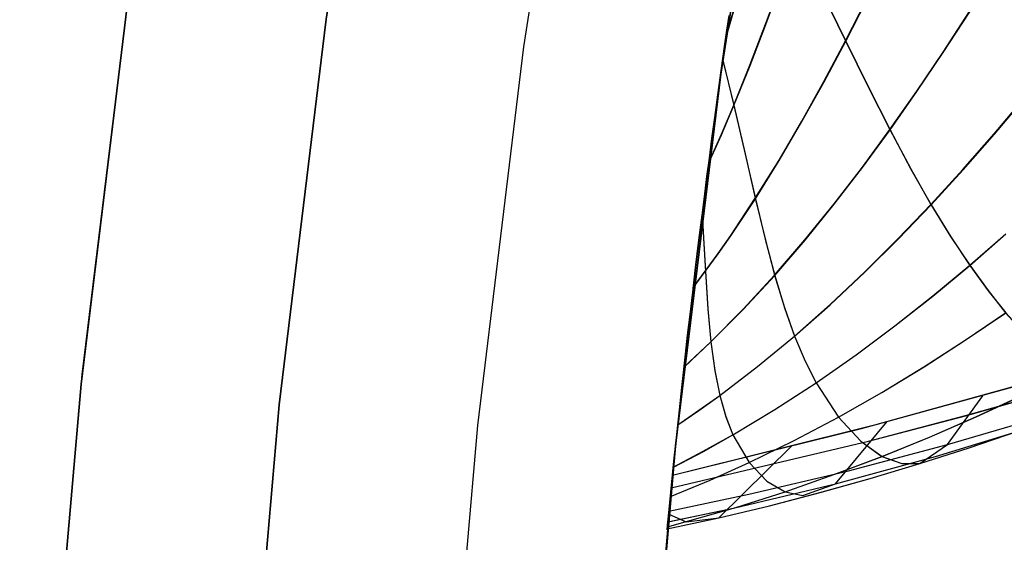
# Model space of a CAD drawing. Header units: millimetres. Extents: x -58 to 58, y -58 to 58.
# Tile 47 of 95: x -57.5 to -52.56, y 5.15 to 7.78. Entities that reach past the tile are written whole.
import ezdxf

# ---------------------------------------------------------------- set-up
doc = ezdxf.new("R2010")
doc.units = ezdxf.units.MM
doc.header["$MEASUREMENT"] = 0
doc.layers.add('Predefinito', color=5, linetype='Continuous')

msp = doc.modelspace()

# ---------------------------------------------------------------- linework, layer by layer
at = {"layer": 'Predefinito'}
for points in [[(-43.98246472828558, 33.84956124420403), (-45.12461352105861, 32.31128679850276), (-46.21298645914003, 30.73450638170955), (-47.24628650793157, 29.12109907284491), (-48.22328226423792, 27.47298759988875), (-49.14280942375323, 25.79213604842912), (-50.00377216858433, 24.08054752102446), (-50.80514447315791, 22.34026175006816), (-51.54597132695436, 20.5733526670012), (-52.22536987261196, 18.78192593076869), (-52.84253045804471, 16.96811641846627), (-53.39671760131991, 15.13408568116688), (-53.88727086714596, 13.28201936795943), (-54.3136056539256, 11.41412462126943), (-54.67521389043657, 9.532627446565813), (-54.97166464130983, 7.639770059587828), (-55.20260462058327, 5.73780821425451), (-55.36775861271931, 3.829008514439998)], [(-46.75072572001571, 33.47565749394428), (-47.87831930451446, 31.84205616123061), (-48.9488553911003, 30.1705080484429), (-49.96105820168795, 28.46300517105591), (-50.91372147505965, 26.72158239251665), (-51.80570990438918, 24.94831499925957), (-52.63596049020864, 23.14531622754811), (-53.40348380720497, 21.31473474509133), (-54.10736518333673, 19.45875209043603), (-54.74676578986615, 17.57958007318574), (-55.32092364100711, 15.67945813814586), (-55.82915450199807, 13.76065069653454), (-56.27085270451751, 11.82544442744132), (-56.64549186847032, 9.87614555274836), (-56.95262552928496, 7.915077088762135), (-57.19188766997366, 5.944576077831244), (-57.36299315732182, 3.96699080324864)], [(-57.36299315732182, 3.966990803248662), (-57.19188766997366, 5.944576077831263), (-56.95262552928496, 7.915077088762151), (-56.64549186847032, 9.876145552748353), (-56.2708527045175, 11.82544442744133), (-55.82915450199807, 13.76065069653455), (-55.32092364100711, 15.67945813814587), (-54.74676578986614, 17.57958007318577), (-54.10736518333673, 19.45875209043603), (-53.40348380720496, 21.31473474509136), (-52.63596049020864, 23.14531622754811), (-51.80570990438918, 24.94831499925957), (-50.91372147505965, 26.72158239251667), (-49.96105820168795, 28.46300517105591), (-48.94885539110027, 30.17050804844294), (-47.87831930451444, 31.84205616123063), (-46.75072572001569, 33.47565749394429)], [(-54.37014134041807, 3.760017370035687), (-54.20796309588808, 5.634424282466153), (-53.98118419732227, 7.502116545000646), (-53.6900749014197, 9.360868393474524), (-53.33498212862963, 11.20846471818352), (-52.91632904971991, 13.04270370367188), (-52.43461458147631, 14.86139945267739), (-51.890412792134, 16.66238459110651), (-51.2843722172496, 18.44351285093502), (-50.61721508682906, 20.20266162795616), (-49.88973646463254, 21.93773451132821), (-49.10280330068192, 23.6466637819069), (-48.25735339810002, 25.32741287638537), (-47.35439429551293, 26.97797881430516), (-46.39500206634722, 28.59639458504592), (-45.38032003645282, 30.18073149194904), (-44.3115574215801, 31.72910145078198), (-43.18998788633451, 33.23965923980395)], [(-43.18998788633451, 33.23965923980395), (-44.31155742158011, 31.72910145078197), (-45.38032003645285, 30.180731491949), (-46.39500206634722, 28.59639458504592), (-47.35439429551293, 26.97797881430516), (-48.25735339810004, 25.32741287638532), (-49.10280330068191, 23.64666378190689), (-49.88973646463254, 21.93773451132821), (-50.61721508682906, 20.20266162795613), (-51.28437221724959, 18.44351285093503), (-51.890412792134, 16.66238459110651), (-52.43461458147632, 14.86139945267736), (-52.91632904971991, 13.04270370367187), (-53.33498212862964, 11.20846471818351), (-53.69007490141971, 9.360868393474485), (-53.98118419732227, 7.50211654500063), (-54.20796309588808, 5.634424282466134), (-54.37014134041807, 3.760017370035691)], [(-56.36537588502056, 3.897999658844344), (-56.19724614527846, 5.8411921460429), (-55.96214508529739, 7.777423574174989), (-55.66035287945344, 9.704386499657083), (-55.29222917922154, 11.6197845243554), (-54.85821268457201, 13.521335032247), (-54.3588206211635, 15.40677190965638), (-53.79464812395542, 17.27384824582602), (-53.16636752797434, 19.12033901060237), (-52.47472756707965, 20.9440437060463), (-51.72055248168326, 22.74278898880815), (-50.90474103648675, 24.51443126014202), (-50.02826544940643, 26.25685922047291), (-49.09217023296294, 27.96799638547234), (-48.09757094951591, 29.64580356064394), (-47.04565288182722, 31.28828127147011), (-45.93766962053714, 32.89347214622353)], [(-45.93766962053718, 32.89347214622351), (-47.04565288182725, 31.28828127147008), (-48.09757094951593, 29.64580356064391), (-49.09217023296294, 27.96799638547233), (-50.02826544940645, 26.25685922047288), (-50.90474103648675, 24.51443126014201), (-51.72055248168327, 22.74278898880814), (-52.47472756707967, 20.94404370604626), (-53.16636752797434, 19.12033901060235), (-53.79464812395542, 17.27384824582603), (-54.35882062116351, 15.40677190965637), (-54.85821268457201, 13.521335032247), (-55.29222917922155, 11.61978452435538), (-55.66035287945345, 9.704386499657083), (-55.9621450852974, 7.777423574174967), (-56.19724614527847, 5.841192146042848), (-56.36537588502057, 3.897999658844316)], [(-54.2230946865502, 5.48688477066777), (-53.20157915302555, 5.741866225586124), (-52.20230084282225, 6.018212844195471), (-51.224865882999, 6.315493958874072), (-50.26888040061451, 6.633278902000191), (-49.3339505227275, 6.971137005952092), (-48.41968237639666, 7.328637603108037), (-47.52568208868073, 7.705350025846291), (-46.6515557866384, 8.10084360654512), (-45.79695523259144, 8.514628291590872), (-44.96147811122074, 8.9461075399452), (-44.14464914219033, 9.394691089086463), (-43.34599304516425, 9.859788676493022), (-42.56503453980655, 10.34081003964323), (-41.80129834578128, 10.83716491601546), (-41.05430918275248, 11.34826304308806)], [(-57.50000000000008, -2.09e-14), (-57.46516465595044, 2.001212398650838), (-57.36070083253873, 4.000000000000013), (-57.18673510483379, 5.993940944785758), (-56.94347826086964, 7.980619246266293)], [(-54.4518357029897, 2.290761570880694), (-54.36095991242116, 3.890506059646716), (-54.22309529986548, 5.486887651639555)]]:
    msp.add_lwpolyline(points, dxfattribs=at)
at = {"layer": 'Predefinito', "extrusion": (-0.000862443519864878, 0.999624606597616, 0.02738433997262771)}
msp.add_lwpolyline([(54.22741495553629, 323.6926643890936), (54.10249185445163, 319.7275902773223)], dxfattribs=at)
at = {"layer": 'Predefinito', "extrusion": (-0.0008577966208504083, 0.9996277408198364, -0.02726983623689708)}
msp.add_lwpolyline([(54.22647216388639, 56.18964226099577), (54.1022236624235, 60.13810149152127)], dxfattribs=at)
at = {"layer": 'Predefinito', "extrusion": (-0.006272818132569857, -0.001483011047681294, 0.9999792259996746)}
msp.add_lwpolyline([(-53.84560148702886, 5.57638118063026), (-53.84559445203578, 5.57638284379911)], dxfattribs=at)
at = {"layer": 'Predefinito', "extrusion": (1, 0, 0)}
msp.add_lwpolyline([(5.486877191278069, 319.9999999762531), (5.486888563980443, 60.00912414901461)], dxfattribs=at)
at = {"layer": 'Predefinito'}
for points in [[(-54.24561869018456, 5.25351143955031, 51.39942018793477), (-53.910662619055, 5.32336007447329, 51.2710863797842), (-53.4050652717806, 5.4437208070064, 51.0797699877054), (-52.9037728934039, 5.58081479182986, 50.8955330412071), (-52.41055197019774, 5.732658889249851, 50.72066082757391), (-51.9265641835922, 5.89712193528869, 50.556008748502), (-51.45108355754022, 6.072600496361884, 50.40208494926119), (-50.9835859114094, 6.25759408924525, 50.2592700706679), (-50.52363474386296, 6.450633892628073, 50.12789504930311), (-50.0709483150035, 6.65029172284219, 50.0082123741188), (-49.62559529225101, 6.854970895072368, 49.90053287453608), (-49.1851815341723, 7.06456435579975, 49.8045293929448), (-48.74669084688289, 7.279839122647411, 49.71905536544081), (-48.30996155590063, 7.50088192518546, 49.64234550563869), (-47.4431494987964, 7.95943837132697, 49.5086257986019), (-46.5873754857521, 8.43851376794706, 49.39025869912), (-45.7440024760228, 8.93682827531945, 49.2748263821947), (-44.91039029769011, 9.45558827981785, 49.15836421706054), (-44.0862751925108, 9.99488765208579, 49.0438480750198), (-43.2718234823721, 10.5546270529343, 48.9344432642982), (-42.4683471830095, 11.1338838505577, 48.832989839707), (-41.67789953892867, 11.73059940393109, 48.7397649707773), (-40.7985377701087, 12.426311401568, 48.6429277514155)], [(-54.24625351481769, 5.253453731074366, 328.5977334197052), (-53.9106137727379, 5.32343535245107, 328.726290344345), (-53.4050204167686, 5.44378849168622, 328.917546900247), (-52.9037291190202, 5.58087061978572, 329.101727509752), (-52.41050564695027, 5.732699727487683, 329.2765473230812), (-51.9265123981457, 5.89714536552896, 329.441150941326), (-51.4510238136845, 6.072604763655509, 329.5950302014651), (-50.983516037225, 6.25757802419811, 329.737804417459), (-50.52355284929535, 6.45059688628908, 329.8691425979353), (-50.0708527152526, 6.65023369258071, 329.988792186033), (-49.62548447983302, 6.854892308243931, 330.0964423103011), (-49.1850547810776, 7.06446562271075, 330.192419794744), (-48.74654798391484, 7.279720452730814, 330.2778706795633), (-48.30980216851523, 7.50074371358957, 330.3545597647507), (-47.4429553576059, 7.9592630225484, 330.488243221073), (-46.5871436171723, 8.4383051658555, 330.606578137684), (-45.7437305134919, 8.93659104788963, 330.7219789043), (-44.91008029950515, 9.455324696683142, 330.8384090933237), (-44.0859298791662, 9.99459940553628, 330.952893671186), (-43.2714457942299, 10.5543155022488, 331.062268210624), (-42.4679396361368, 11.1335505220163, 331.163693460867), (-41.67746384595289, 11.73024644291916, 331.2568923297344), (-40.8922197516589, 12.3498331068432, 331.343654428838)], [(-54.24103219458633, 5.3075350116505, 53.17226965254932), (-53.8405982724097, 5.391558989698, 53.0506408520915), (-53.3404449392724, 5.50939056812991, 52.9006497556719), (-52.8426736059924, 5.64103627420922, 52.7556413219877), (-52.35082068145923, 5.785079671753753, 52.61749133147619), (-51.8661180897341, 5.93994312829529, 52.4869667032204), (-51.38811731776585, 6.104474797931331, 52.36456686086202), (-50.9165096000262, 6.2775769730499, 52.2506842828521), (-50.45104579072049, 6.45816774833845, 52.14566928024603), (-49.9915809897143, 6.64518412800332, 52.0498046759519), (-49.53825147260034, 6.837427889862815, 51.96341711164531), (-49.089122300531, 7.03485112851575, 51.8863317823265), (-48.64170832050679, 7.238092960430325, 51.81769292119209), (-48.19585396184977, 7.44728772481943, 51.75608049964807), (-47.3098875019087, 7.88316658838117, 51.6486176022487), (-46.4332940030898, 8.34171324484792, 51.5533700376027), (-45.5676703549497, 8.82220336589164, 51.4603823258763), (-44.71297773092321, 9.324564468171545, 51.36666154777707), (-43.8693985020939, 9.84851881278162, 51.2746213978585), (-43.0372405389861, 10.3937525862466, 51.1868058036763), (-42.2176160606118, 10.9593810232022, 51.1054748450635), (-41.41206138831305, 11.54371006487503, 51.03081139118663), (-40.5168256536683, 12.2269104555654, 50.9533424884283)], [(-54.2410238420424, 5.30760435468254, 326.8256826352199), (-53.8405823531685, 5.39163148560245, 326.947277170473), (-53.3404352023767, 5.50946034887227, 327.097221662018), (-52.8426678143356, 5.64110021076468, 327.242186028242), (-52.35081596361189, 5.785135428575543, 327.3802948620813), (-51.8661121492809, 5.93998885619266, 327.5107812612), (-51.38810813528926, 6.104509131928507, 327.6331458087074), (-50.9164953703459, 6.27759898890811, 327.746996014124), (-50.45102489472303, 6.458176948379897, 327.8519815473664), (-49.9915519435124, 6.64518042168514, 327.947819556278), (-49.53821289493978, 6.837411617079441, 328.0341833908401), (-49.0890735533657, 7.03482256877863, 328.11124761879), (-48.64164938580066, 7.238052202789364, 328.1798676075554), (-48.19578466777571, 7.447234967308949, 328.2414629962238), (-47.3097966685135, 7.88309089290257, 328.348895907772), (-46.4331800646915, 8.34161682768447, 328.44411654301), (-45.5675319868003, 8.82208903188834, 328.537077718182), (-44.71281617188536, 9.324433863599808, 328.6307717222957), (-43.8692154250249, 9.84837321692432, 328.722785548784), (-43.0370377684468, 10.3935930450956, 328.810575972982), (-42.2173951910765, 10.9592086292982, 328.891883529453), (-41.41182357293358, 11.5435262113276, 328.9665253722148), (-40.612367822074, 12.1518815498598, 329.035938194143)], [(-54.22309460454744, 5.486888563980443, 60.00912414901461), (-53.27414591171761, 5.722791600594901, 60.00662874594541), (-52.33100441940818, 5.980974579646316, 60.0065416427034), (-51.3914519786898, 6.262756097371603, 60.00691069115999), (-50.45914824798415, 6.567672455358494, 60.00570000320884), (-49.53059021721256, 6.897576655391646, 60.00432969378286), (-48.61242868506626, 7.250786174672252, 60.00300820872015), (-47.70385040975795, 7.627983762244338, 60.00206616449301), (-46.8040421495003, 8.029852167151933, 60.00183417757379), (-45.91219200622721, 8.457185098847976, 60.00196763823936), (-45.03533200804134, 8.906763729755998, 60.00192701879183), (-44.17291350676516, 9.37857357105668, 60.00175355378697), (-43.32438785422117, 9.872600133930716, 60.00148847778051), (-42.48920640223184, 10.38882892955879, 60.00117302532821), (-41.66682050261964, 10.92724546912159, 60.00084843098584), (-40.85668150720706, 11.4878352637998, 60.00055592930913), (-40.05824076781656, 12.07058382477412, 60.00033675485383)], [(-54.22933443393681, 5.4246999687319, 56.63961720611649), (-53.2389633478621, 5.65835341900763, 56.4944238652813), (-52.7525538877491, 5.78649552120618, 56.424863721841), (-52.26850963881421, 5.923066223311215, 56.35774840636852), (-51.787921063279, 6.067390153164, 56.2936324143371), (-50.8369498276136, 6.37763841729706, 56.1760524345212), (-49.8996572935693, 6.71395038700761, 56.0749147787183), (-48.9758733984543, 7.07328000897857, 55.9923610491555), (-48.0598092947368, 7.456362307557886, 55.9270142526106), (-47.1507947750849, 7.86410589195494, 55.873492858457), (-46.2500423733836, 8.29683158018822, 55.8262410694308), (-45.3591339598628, 8.7545894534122, 55.7800605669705), (-44.48063115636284, 9.23623086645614, 55.73349318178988), (-43.6152417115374, 9.74104638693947, 55.6878007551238), (-42.7634833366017, 10.2684264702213, 55.6443001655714), (-41.9263117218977, 10.8174387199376, 55.6041534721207), (-41.10472939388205, 11.38669923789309, 55.56743955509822), (-40.1931220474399, 12.0546939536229, 55.5295015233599)], [(-54.2301261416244, 5.424556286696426, 323.3592713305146), (-53.2389936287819, 5.65837911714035, 323.504531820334), (-52.7525861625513, 5.78652047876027, 323.574071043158), (-52.26854280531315, 5.923089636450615, 323.6411666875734), (-51.7879542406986, 6.06741137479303, 323.705264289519), (-50.8369806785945, 6.37765399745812, 323.822811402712), (-49.8996830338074, 6.71395975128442, 323.923921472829), (-48.9758918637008, 7.0732837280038, 324.006452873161), (-48.05982066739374, 7.456360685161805, 324.0717816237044), (-47.1507993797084, 7.86409923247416, 324.125287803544), (-46.2500403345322, 8.29682033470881, 324.17252581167), (-45.359125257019, 8.75457422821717, 324.218692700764), (-44.48061607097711, 9.23621218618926, 324.2652464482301), (-43.6152206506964, 9.74102469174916, 324.310925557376), (-42.7634567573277, 10.2684021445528, 324.354413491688), (-41.926280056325, 10.8174121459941, 324.394548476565), (-41.10469305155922, 11.38667080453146, 324.4312516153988), (-40.2905558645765, 11.9813760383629, 324.46525181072)], [(-54.22309387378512, 5.486877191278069, 319.9999999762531), (-53.19525679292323, 5.743517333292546, 319.9987209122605), (-52.17430725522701, 6.026343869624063, 319.9981710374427), (-51.19043911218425, 6.32645631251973, 319.9990807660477), (-50.21471991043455, 6.652104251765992, 319.9999781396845), (-49.27288016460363, 6.994159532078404, 320.000380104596), (-48.34038875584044, 7.360945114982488, 320.0004568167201), (-47.44076392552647, 7.742567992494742, 320.0002135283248), (-46.55154771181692, 8.147858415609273, 319.9999553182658), (-45.69093301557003, 8.567882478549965, 319.999928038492), (-44.84159601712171, 9.010266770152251, 320.0000914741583), (-44.01960984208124, 9.465753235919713, 320.0003590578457), (-43.209468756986, 9.941986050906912, 320.0006303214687), (-42.42707551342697, 10.42853221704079, 320.0007625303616), (-41.65789448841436, 10.93326908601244, 320.0007059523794), (-40.90105801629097, 11.45632127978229, 320.0004770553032), (-40.15569843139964, 11.99781342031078, 320.0000923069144)], [(-54.04103705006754, 7.05805863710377, 33.31328064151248), (-53.97800339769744, 7.200035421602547, 33.13918025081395), (-53.9158420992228, 7.34615396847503, 32.9702333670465), (-53.83455435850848, 7.547249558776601, 32.75182530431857), (-53.75567553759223, 7.753252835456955, 32.54308542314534), (-53.67865422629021, 7.964115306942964, 32.34394630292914), (-53.6029390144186, 8.1797884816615, 32.1543405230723), (-53.52808898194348, 8.400147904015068, 31.97420319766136), (-53.45389322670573, 8.624900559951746, 31.80347360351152), (-53.38014536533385, 8.853745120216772, 31.64209056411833), (-53.3066390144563, 9.08638025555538, 31.4899929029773), (-53.23320213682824, 9.322476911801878, 31.34711973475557), (-53.15973974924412, 9.56164512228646, 31.21341056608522), (-53.08616104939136, 9.803492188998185, 31.08880480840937), (-53.0123752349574, 10.0476254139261, 30.9732418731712), (-52.93822173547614, 10.29376164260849, 30.86673692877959), (-52.86373652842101, 10.54134566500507, 30.76917639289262), (-52.78912363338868, 10.78957669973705, 30.6803065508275), (-52.7145870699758, 11.0376539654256, 30.5998736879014), (-52.64035308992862, 11.2848569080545, 30.52737373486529), (-52.5665708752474, 11.53078016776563, 30.46200640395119), (-52.49332884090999, 11.77509575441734, 30.40307365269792)], [(-54.04075934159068, 7.055926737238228, 346.6796805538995), (-53.9776076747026, 7.197843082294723, 346.8537155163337), (-53.9153340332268, 7.34389456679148, 347.02260178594), (-53.8338752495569, 7.544963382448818, 347.241010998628), (-53.75483546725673, 7.750934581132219, 347.44975386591), (-53.67766188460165, 7.961759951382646, 347.6488978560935), (-53.601801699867, 8.17739128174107, 347.838510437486), (-53.52681283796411, 8.39770444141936, 348.0186565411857), (-53.4524837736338, 8.622406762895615, 348.1893969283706), (-53.37860752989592, 8.851197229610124, 348.3507928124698), (-53.3049771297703, 9.08377482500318, 348.502905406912), (-53.23142003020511, 9.31981079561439, 348.6457956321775), (-53.15784095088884, 9.558915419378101, 348.7795240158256), (-53.0841488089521, 9.800696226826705, 348.904151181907), (-53.0102525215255, 10.0447607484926, 349.019737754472), (-52.93599138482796, 10.29082567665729, 349.1262686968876), (-52.86140107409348, 10.53833640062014, 349.2238575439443), (-52.78668507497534, 10.78649349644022, 349.3127577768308), (-52.7120468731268, 11.0344975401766, 349.393222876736), (-52.63771245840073, 11.28162898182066, 349.4657565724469), (-52.56383113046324, 11.52748259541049, 349.5311587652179), (-52.49049133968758, 11.7717304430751, 349.5901271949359)], [(-54.11937861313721, 6.428787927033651, 344.7950567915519), (-53.99407596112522, 6.599546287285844, 345.0269126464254), (-53.93086343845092, 6.690166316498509, 345.1430086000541), (-53.8071914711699, 6.87651147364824, 345.368728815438), (-53.688073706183, 7.067984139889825, 345.5853196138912), (-53.57333350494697, 7.263735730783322, 345.7927430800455), (-53.46218878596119, 7.463675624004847, 345.991065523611), (-53.353857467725, 7.66771319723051, 346.180353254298), (-53.24769828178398, 7.875711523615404, 346.3606719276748), (-53.14337803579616, 8.087413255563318, 346.5320861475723), (-53.04057676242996, 8.30254713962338, 346.6946606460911), (-52.9389744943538, 8.52084192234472, 346.848460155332), (-52.83830048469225, 8.742002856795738, 346.9935493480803), (-52.73839876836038, 8.96567730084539, 347.129993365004), (-52.63912155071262, 9.191507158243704, 347.2578576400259), (-52.5403210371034, 9.4191343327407, 347.377207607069)], [(-54.11913745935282, 6.430738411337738, 35.19767446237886), (-53.99421994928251, 6.601250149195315, 34.96621966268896), (-53.93108679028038, 6.69189652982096, 34.85011582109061), (-53.8075686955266, 6.87829465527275, 34.6243819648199), (-53.68859821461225, 7.06982019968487, 34.40778006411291), (-53.57399862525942, 7.265625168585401, 34.20034776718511), (-53.46298846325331, 7.465619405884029, 34.00201870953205), (-53.3547862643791, 7.66971275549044, 33.8127265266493), (-53.24875133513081, 7.877768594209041, 33.63240552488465), (-53.14455089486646, 8.08952957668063, 33.460991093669), (-53.04186534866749, 8.3047244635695, 33.2984184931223), (-52.9403751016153, 8.52308201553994, 33.1446229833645), (-52.83980973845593, 8.744307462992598, 32.99953988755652), (-52.74001351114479, 8.968048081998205, 32.86310406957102), (-52.64083882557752, 9.193945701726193, 32.73525010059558), (-52.5421380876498, 9.42164215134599, 32.6159125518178)], [(-54.25045263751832, 5.217383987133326, 330.3950850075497), (-53.9903494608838, 5.27364164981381, 330.516131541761), (-53.73581515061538, 5.334258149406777, 330.6338395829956), (-53.4829173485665, 5.39992418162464, 330.749587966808), (-53.23140234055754, 5.470599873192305, 330.8629963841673), (-52.9816953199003, 5.54603320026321, 330.973669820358), (-52.73471710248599, 5.625736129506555, 331.0812709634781), (-52.49070589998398, 5.709310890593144, 331.1856902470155), (-52.24951986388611, 5.796490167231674, 331.2868597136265), (-52.0110171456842, 5.88700664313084, 331.384711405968), (-51.5415701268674, 6.077037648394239, 331.5702348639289), (-51.0815826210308, 6.27748923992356, 331.741913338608), (-50.63039408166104, 6.486499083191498, 331.8994573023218), (-50.187559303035, 6.70227317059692, 332.042666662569), (-49.75304068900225, 6.922819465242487, 332.1712683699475), (-49.3240966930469, 7.14795729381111, 332.285762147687), (-48.89735057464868, 7.378550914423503, 332.387597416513), (-48.47268018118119, 7.614606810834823, 332.4788834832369), (-47.6312835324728, 8.10169166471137, 332.637672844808), (-46.8031901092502, 8.60632088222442, 332.777779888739)], [(-54.24946846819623, 5.217545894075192, 49.60130206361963), (-53.9904316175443, 5.27359056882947, 49.4807148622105), (-53.7358982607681, 5.334214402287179, 49.36297031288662), (-53.4830022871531, 5.39988916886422, 49.2471864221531), (-53.23148986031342, 5.47057492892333, 49.13374358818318), (-52.9817864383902, 5.546019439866, 49.0230369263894), (-52.73481298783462, 5.625734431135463, 48.91540380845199), (-52.49080748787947, 5.70932203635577, 48.8109537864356), (-52.24962800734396, 5.796514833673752, 48.70975481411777), (-52.0111326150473, 5.88704540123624, 48.611874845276), (-51.54170226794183, 6.077105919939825, 48.42629849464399), (-51.0817337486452, 6.27758823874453, 48.254571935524), (-50.63056610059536, 6.486629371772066, 48.09698460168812), (-50.187753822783, 6.70243470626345, 47.9537364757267), (-49.75325904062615, 6.92301157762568, 47.82510052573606), (-49.3243394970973, 7.14817937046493, 47.7105766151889), (-48.89761809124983, 7.378802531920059, 47.60871470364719), (-48.47297302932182, 7.614887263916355, 47.51740491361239), (-47.6316295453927, 8.10202656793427, 47.3585747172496), (-46.8035935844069, 8.60670409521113, 47.2184320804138)], [(-53.7990678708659, 8.57994773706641, 31.0079985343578), (-53.7397946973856, 8.45482704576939, 31.3483184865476), (-53.6029390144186, 8.1797884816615, 32.1543405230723), (-53.47503717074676, 7.917440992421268, 32.97601336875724), (-53.3547862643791, 7.66971275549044, 33.8127265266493), (-53.24085658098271, 7.438152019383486, 34.66379924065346), (-53.1320541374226, 7.2236348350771, 35.5285137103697), (-53.02732412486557, 7.02674040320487, 36.40617353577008), (-52.9259531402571, 6.84758648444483, 37.2961755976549), (-52.82741953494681, 6.686127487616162, 38.19798393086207), (-52.7315666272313, 6.54211390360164, 39.1112076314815), (-52.63914164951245, 6.414916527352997, 40.03437593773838), (-52.5511236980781, 6.30339115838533, 40.9653576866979), (-52.38844377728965, 6.123701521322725, 42.84720781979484), (-52.2436350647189, 5.99731523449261, 44.7519085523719), (-52.11744925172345, 5.919474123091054, 46.674917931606), (-52.0111326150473, 5.88704540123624, 48.611874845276), (-51.9265641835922, 5.89712193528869, 50.556008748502), (-51.71043860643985, 6.164282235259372, 60.00709257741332)], [(-53.7986230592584, 8.57887731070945, 348.989290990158), (-53.7385291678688, 8.45224670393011, 348.64443915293), (-53.601801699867, 8.17739128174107, 347.838510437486), (-53.47401196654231, 7.91523945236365, 347.0169448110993), (-53.353857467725, 7.66771319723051, 346.180353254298), (-53.24000979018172, 7.436354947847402, 345.329416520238), (-53.1312773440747, 7.22203621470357, 344.464851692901), (-53.02660796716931, 7.025332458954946, 343.5873542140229), (-52.9252909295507, 6.84635922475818, 342.697526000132), (-52.8268070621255, 6.685069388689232, 341.795901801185), (-52.7310015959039, 6.54121297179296, 340.882871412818), (-52.638630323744, 6.414156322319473, 339.9599174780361), (-52.5506688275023, 6.30275504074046, 339.029167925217), (-52.38808802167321, 6.123275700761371, 337.1477987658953), (-52.243368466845, 5.99705448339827, 335.243604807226), (-52.11726301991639, 5.919340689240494, 333.3211232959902), (-52.0110171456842, 5.88700664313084, 331.384711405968), (-51.9265123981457, 5.89714536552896, 329.441150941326), (-51.71064359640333, 6.164189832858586, 319.9985391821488)], [(-54.16492882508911, 6.030566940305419, 343.0335419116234), (-54.030870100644, 6.15662213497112, 343.222032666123), (-53.86835741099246, 6.320386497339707, 343.449749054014), (-53.7104319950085, 6.49131114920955, 343.669711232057), (-53.55820710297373, 6.667570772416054, 343.8812354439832), (-53.41149587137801, 6.848267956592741, 344.0842385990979), (-53.26946403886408, 7.033168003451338, 344.2787631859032), (-53.1312773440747, 7.22203621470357, 344.464851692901), (-52.99623246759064, 7.414630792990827, 344.6425512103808), (-52.86393141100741, 7.610668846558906, 344.8119184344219), (-52.7339978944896, 7.809854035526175, 344.9730102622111), (-52.6060556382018, 8.011890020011, 345.125883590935), (-52.47978113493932, 8.216468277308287, 345.2705967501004)], [(-54.16480955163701, 6.031821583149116, 36.95982499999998), (-54.0309610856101, 6.15783072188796, 36.7714653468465), (-53.86856885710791, 6.321663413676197, 36.54371975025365), (-53.7107619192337, 6.49265515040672, 36.3237314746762), (-53.55865321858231, 6.668979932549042, 36.11218408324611), (-53.4120552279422, 6.849740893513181, 35.90916039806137), (-53.27013363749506, 7.034703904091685, 35.71461781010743), (-53.1320541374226, 7.2236348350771, 35.5285137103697), (-52.99711344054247, 7.416292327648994, 35.3508009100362), (-52.86491369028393, 7.612393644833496, 35.18142266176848), (-52.73507872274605, 7.81164259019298, 35.02032201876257), (-52.6072323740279, 8.01374296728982, 34.8674420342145), (-52.48105125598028, 8.21838635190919, 34.72272433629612)], [(-53.95469042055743, 7.688559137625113, 347.9208057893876), (-53.89956117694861, 7.872733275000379, 348.1135845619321)], [(-53.95333554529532, 7.697760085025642, 32.06466990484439), (-53.89890128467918, 7.880396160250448, 31.87392860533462)], [(-53.94008723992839, 7.791880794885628, 348.0810673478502), (-53.95058210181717, 7.718879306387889, 347.9688297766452), (-53.96055825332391, 7.64882555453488, 347.8565916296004), (-53.97005664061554, 7.581531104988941, 347.7443529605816), (-53.97910393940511, 7.516873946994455, 347.6321137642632), (-53.9959478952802, 7.394942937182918, 347.407633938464), (-54.01129536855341, 7.281975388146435, 347.1831524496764), (-54.02535160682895, 7.17691416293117, 346.9586695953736), (-54.038310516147, 7.078702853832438, 346.7341856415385), (-54.05030384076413, 6.986554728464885, 346.5097007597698), (-54.06144358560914, 6.899817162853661, 346.2852151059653), (-54.07184175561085, 6.817837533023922, 346.0607288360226), (-54.0906895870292, 6.666676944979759, 345.6117547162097), (-54.10727004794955, 6.530737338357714, 345.162778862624), (-54.12205034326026, 6.407149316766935, 344.7135149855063), (-54.13530717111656, 6.294198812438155, 344.2642500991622), (-54.14722841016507, 6.190775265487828, 343.8149844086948), (-54.1580019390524, 6.095768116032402, 343.3657181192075), (-54.17670063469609, 5.927327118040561, 342.467184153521), (-54.19220658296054, 5.783821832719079, 341.5686487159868), (-54.20511729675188, 5.66167858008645, 340.6697127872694), (-54.21577374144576, 5.558803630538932, 339.7707761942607), (-54.23161436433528, 5.401878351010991, 337.9729010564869), (-54.24191754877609, 5.297505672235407, 336.1755218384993), (-54.24791077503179, 5.235723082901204, 334.3781418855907), (-54.25013099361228, 5.212695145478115, 330.7857874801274), (-54.22309387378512, 5.486877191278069, 319.9999999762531)], [(-54.22309460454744, 5.486888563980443, 60.00912414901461), (-54.25008045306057, 5.213261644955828, 49.22269705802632), (-54.24791695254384, 5.235706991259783, 45.6254948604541), (-54.24194793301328, 5.297246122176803, 43.82736147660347), (-54.23164731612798, 5.401604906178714, 42.02922879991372), (-54.21581480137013, 5.558467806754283, 40.23102477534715), (-54.20515904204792, 5.66134658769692, 39.33192372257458), (-54.1922441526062, 5.783540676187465, 38.43282332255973), (-54.17671888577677, 5.927234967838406, 37.53347157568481), (-54.15800451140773, 6.095825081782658, 36.63412127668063), (-54.1472251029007, 6.190887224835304, 36.18444681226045), (-54.13529471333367, 6.294392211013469, 35.73477294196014), (-54.12202283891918, 6.407470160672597, 35.28509987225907), (-54.10721897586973, 6.531251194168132, 34.83542780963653), (-54.09062071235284, 6.667330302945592, 34.38572187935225), (-54.07178139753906, 6.818413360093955, 33.93601764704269), (-54.06138066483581, 6.900409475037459, 33.71116632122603), (-54.05021923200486, 6.98731074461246, 33.48631562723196), (-54.03818322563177, 7.079777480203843, 33.26146572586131), (-54.02515877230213, 7.178469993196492, 33.03661677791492), (-54.01101990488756, 7.284123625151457, 32.81176894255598), (-53.99558361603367, 7.397708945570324, 32.58692246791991), (-53.978650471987, 7.520239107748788, 32.36207764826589), (-53.96002103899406, 7.652727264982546, 32.13723477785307), (-53.95000989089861, 7.722992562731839, 32.02481411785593), (-53.93948280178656, 7.796180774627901, 31.91239402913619)], [(-53.97127106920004, 7.571393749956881, 347.7269505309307), (-53.9153340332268, 7.34389456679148, 347.02260178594), (-53.85860670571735, 7.100190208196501, 346.2017672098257), (-53.8071914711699, 6.87651147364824, 345.368728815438), (-53.75846433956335, 6.673630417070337, 344.5244277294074), (-53.7104319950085, 6.49131114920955, 343.669711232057), (-53.66149082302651, 6.328966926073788, 342.805335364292), (-53.6107820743, 6.18559759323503, 341.931849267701), (-53.55778691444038, 6.060126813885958, 341.0496932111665), (-53.5025388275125, 5.95148543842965, 340.159112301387), (-53.3895631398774, 5.77917907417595, 338.357408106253), (-53.27841178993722, 5.658209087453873, 336.5348211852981), (-53.1716380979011, 5.58200820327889, 334.694574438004), (-53.07193986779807, 5.545566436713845, 332.8397903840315), (-52.9816953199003, 5.54603320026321, 330.973669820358), (-52.8426678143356, 5.64110021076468, 327.242186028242), (-52.66616957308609, 5.886419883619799, 319.9979885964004)], [(-53.9712296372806, 7.571335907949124, 32.27330847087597), (-53.9158420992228, 7.34615396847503, 32.9702333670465), (-53.8590361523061, 7.102210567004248, 33.79119815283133), (-53.8075686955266, 6.87829465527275, 34.6243819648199), (-53.75881043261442, 6.675186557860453, 35.46884272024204), (-53.7107619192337, 6.49265515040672, 36.3237314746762), (-53.66181368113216, 6.330116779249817, 37.18829041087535), (-53.611102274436, 6.18657182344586, 38.0619686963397), (-53.55810496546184, 6.060943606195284, 38.94432453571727), (-53.5028528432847, 5.95216158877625, 39.8351116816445), (-53.3898400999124, 5.77962996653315, 41.6372724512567), (-53.27864530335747, 5.658489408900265, 43.4603404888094), (-53.1718245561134, 5.58215977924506, 45.3010871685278), (-53.07207788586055, 5.545621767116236, 47.15638711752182), (-52.9817864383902, 5.546019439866, 49.0230369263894), (-52.8426736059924, 5.64103627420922, 52.7556413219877), (-52.66599505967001, 5.88649230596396, 60.00622046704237)], [(-54.19720639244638, 5.740651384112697, 38.73277272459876), (-54.09105246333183, 5.81344251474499, 38.61072196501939), (-53.9864674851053, 5.88859721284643, 38.4903831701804), (-53.79639875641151, 6.033903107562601, 38.27269905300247), (-53.611102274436, 6.18657182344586, 38.0619686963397), (-53.43177190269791, 6.34496990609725, 37.85888170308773), (-53.25830885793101, 6.508181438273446, 37.66355960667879), (-53.08995523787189, 6.675841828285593, 37.4759937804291), (-52.9259531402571, 6.84758648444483, 37.2961755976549), (-52.76564625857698, 7.023069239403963, 37.12408684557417), (-52.60863283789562, 7.201963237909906, 36.95968821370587), (-52.45453680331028, 7.383932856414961, 36.80293942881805)], [(-54.19713530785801, 5.739893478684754, 341.2611815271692), (-54.09094281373, 5.812643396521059, 341.383201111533), (-53.9863187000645, 5.88775681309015, 341.503509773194), (-53.79616459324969, 6.032995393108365, 341.7211549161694), (-53.6107820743, 6.18559759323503, 341.931849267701), (-53.43136523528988, 6.343930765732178, 342.1349031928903), (-53.25781612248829, 6.507078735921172, 342.3301949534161), (-53.08937719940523, 6.674676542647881, 342.5177330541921), (-52.9252909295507, 6.84635922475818, 342.697526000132), (-52.76490126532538, 7.021780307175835, 342.8695918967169), (-52.60780650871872, 7.200612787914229, 343.0339699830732), (-52.45363064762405, 7.382520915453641, 343.1907004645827)], [(-54.07404257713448, 6.800490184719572, 33.98693742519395), (-54.06567273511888, 6.651158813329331, 34.53339468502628), (-54.0580894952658, 6.5126028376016, 35.0843420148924), (-54.0459469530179, 6.323693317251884, 35.92359144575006), (-54.0309610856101, 6.15783072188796, 36.7714653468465), (-54.01137098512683, 6.013413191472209, 37.62721899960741), (-53.9864674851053, 5.88859721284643, 38.4903831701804), (-53.95596548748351, 5.781583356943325, 39.36061556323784), (-53.9202042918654, 5.69080479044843, 40.2377813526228), (-53.8383040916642, 5.55120008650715, 42.009221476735), (-53.74962171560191, 5.458101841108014, 43.79833531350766), (-53.6583930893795, 5.40472693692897, 45.6027015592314), (-53.56853021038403, 5.386165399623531, 47.41987329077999), (-53.4050652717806, 5.4437208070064, 51.0797699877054), (-53.14548777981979, 5.756594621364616, 60.00656621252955)], [(-54.07393407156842, 6.798203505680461, 346.0051103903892), (-54.06559493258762, 6.649188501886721, 345.4591925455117), (-54.0580266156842, 6.51092499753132, 344.908798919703), (-54.04587757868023, 6.322262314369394, 344.0697222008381), (-54.030870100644, 6.15662213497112, 343.222032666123), (-54.01125160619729, 6.012400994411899, 342.3664727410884), (-53.9863187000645, 5.88775681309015, 341.503509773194), (-53.95579071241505, 5.780892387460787, 340.6334844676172), (-53.9200091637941, 5.69024378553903, 339.75653061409), (-53.8381069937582, 5.55084095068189, 337.985550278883), (-53.74944014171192, 5.457890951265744, 336.1969158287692), (-53.6582384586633, 5.40462527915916, 334.393044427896), (-53.56840919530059, 5.386143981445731, 332.576381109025), (-53.4050204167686, 5.44378849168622, 328.917546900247), (-53.14568902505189, 5.756515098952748, 319.998406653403)], [(-54.21927253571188, 5.52836301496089, 40.52966925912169), (-54.06856435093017, 5.60763230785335, 40.38252399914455), (-53.9202042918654, 5.69080479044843, 40.2377813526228), (-53.70929775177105, 5.817804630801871, 40.03336638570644), (-53.5028528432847, 5.95216158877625, 39.8351116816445), (-53.302101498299, 6.092472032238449, 39.64367378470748), (-53.10705454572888, 6.237858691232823, 39.45919574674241), (-52.91708518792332, 6.387884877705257, 39.28169966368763), (-52.7315666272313, 6.54211390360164, 39.1112076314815), (-52.54994322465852, 6.700137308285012, 38.94772955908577)], [(-54.21885327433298, 5.528034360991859, 339.4650045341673), (-54.06826014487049, 5.607191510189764, 339.611966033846), (-53.9200091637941, 5.69024378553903, 339.75653061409), (-53.70904399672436, 5.817186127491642, 339.960900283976), (-53.5025388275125, 5.95148543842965, 340.159112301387), (-53.30172561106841, 6.091738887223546, 340.350510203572), (-53.10661592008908, 6.237069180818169, 340.534950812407), (-52.91658337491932, 6.387039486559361, 340.7124119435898), (-52.7310015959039, 6.54121297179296, 340.882871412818), (-52.54931527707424, 6.699181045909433, 341.0463192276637)], [(-54.23368082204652, 5.380035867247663, 42.34248915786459), (-54.03444890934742, 5.462741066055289, 42.17430311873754), (-53.8383040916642, 5.55120008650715, 42.009221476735), (-53.61209784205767, 5.661864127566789, 41.82054152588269), (-53.3898400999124, 5.77962996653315, 41.6372724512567), (-53.1727483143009, 5.903325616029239, 41.46001294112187), (-52.96092544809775, 6.032153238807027, 41.2889113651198), (-52.75388080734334, 6.16565952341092, 41.12401164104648), (-52.5511236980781, 6.30339115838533, 40.9653576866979)], [(-54.23338074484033, 5.379817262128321, 337.6525068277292), (-54.03420247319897, 5.462455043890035, 337.8205788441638), (-53.8381069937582, 5.55084095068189, 337.985550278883), (-53.6118617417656, 5.661459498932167, 338.1741835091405), (-53.3895631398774, 5.77917907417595, 338.357408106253), (-53.17242853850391, 5.902828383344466, 338.5346255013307), (-52.9605615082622, 6.03160968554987, 338.7056872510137), (-52.75347171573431, 6.165069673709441, 338.8705493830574), (-52.5506688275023, 6.30275504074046, 339.029167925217)], [(-54.24884828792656, 5.227838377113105, 334.01757226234), (-53.90531273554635, 5.325508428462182, 334.2367608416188), (-53.6582384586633, 5.40462527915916, 334.393044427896), (-53.4135285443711, 5.490269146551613, 334.5458239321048), (-53.1716380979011, 5.58200820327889, 334.694574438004), (-52.93366025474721, 5.679067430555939, 334.8388334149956), (-52.69980534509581, 5.780852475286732, 334.9784675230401), (-52.46979940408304, 5.886976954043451, 335.113412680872)], [(-54.24874823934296, 5.227947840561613, 45.9781382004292), (-53.90545334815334, 5.325587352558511, 45.75902963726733), (-53.6583930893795, 5.40472693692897, 45.6027015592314), (-53.4136983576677, 5.49039514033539, 45.44987904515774), (-53.1718245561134, 5.58215977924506, 45.3010871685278), (-52.93386500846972, 5.679245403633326, 45.15678856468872), (-52.70002968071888, 5.781057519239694, 45.01711654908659), (-52.47004441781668, 5.887209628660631, 44.8821351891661)], [(-54.24231186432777, 5.292370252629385, 43.93917224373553), (-54.1553132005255, 5.25310037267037, 45.9183753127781), (-53.9904316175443, 5.27359056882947, 49.4807148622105), (-53.62583519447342, 5.632636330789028, 60.00748260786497)], [(-54.24212948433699, 5.292176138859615, 336.0550013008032), (-54.1551851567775, 5.25304250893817, 334.077461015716), (-53.9903494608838, 5.27364164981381, 330.516131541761), (-53.6260843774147, 5.632543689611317, 319.9991717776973)]]:
    msp.add_polyline3d(points, dxfattribs=at)

doc.saveas('drawing.dxf')
